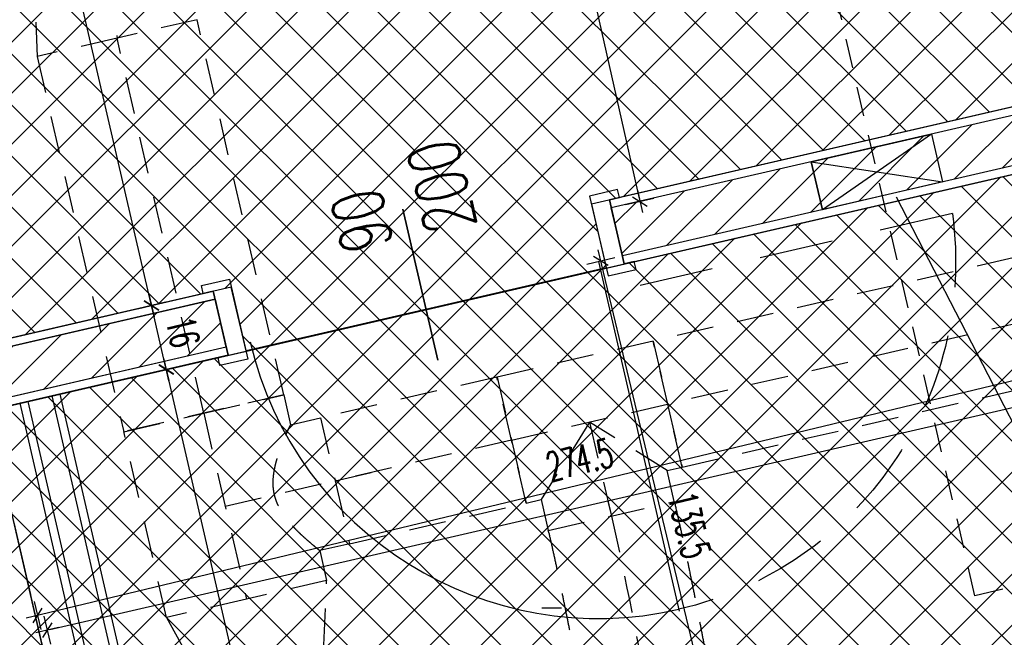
# Model space of a CAD drawing. Header units: centimetres. Extents: x -15121 to 17422, y -60492 to 0.
# Tile 102 of 256: x 1083 to 1323, y -29868 to -29717. Entities that reach past the tile are written whole.
import ezdxf
from ezdxf.enums import TextEntityAlignment as Align

# ---------------------------------------------------------------- set-up
doc = ezdxf.new("R2010")
doc.units = ezdxf.units.CM
doc.header["$LTSCALE"] = 60
for name, pattern in [('DP', [0.5, 0.3, -0.2]), ('KRESKOWA-SREDNIA', [0.2, 0.12, -0.08]), ('MP', [0.25, 0.15, -0.1])]:
    doc.linetypes.add(name, pattern=pattern)
for name, color, linetype in [('A-----SZ', 8, 'Continuous'), ('A-SCI', 7, 'Continuous'), ('AIKA karnisze2', 200, 'Continuous'), ('AIKA KLIMATYZACJA2', 5, 'Continuous'), ('AIKA lampy restauracja wymiarowanie', 7, 'Continuous'), ('AIKA oprawy', 2, 'Continuous'), ('AIKA podłoga deski cała', 2, 'Continuous'), ('AIKA powierzchnie2', 2, 'Continuous'), ('AIKA sufity podwieszane', 8, 'Continuous'), ('AIKA TYNK2', 5, 'Continuous'), ('AIKA widokowe2', 7, 'Continuous'), ('AIKA wymiarowanie ogólne rzut2', 7, 'Continuous'), ('AIKA ŚCIANA2', 8, 'Continuous'), ('AIKA ścianki mobilne', 7, 'Continuous'), ('BA_drz', 7, 'Continuous'), ('podciagi i nadproza', 7, 'DP'), ('R-----OP', 7, 'Continuous')]:
    doc.layers.add(name, color=color, linetype=linetype)
doc.styles.add('normalnysimplex', font='simplex.shx', dxfattribs={"width": 0.85})
doc.styles.add('RomanS', font='romans.shx')
doc.styles.add('wymiar', font='txt.shx', dxfattribs={"width": 0.6})
doc.dimstyles.new('Dwudziestka', dxfattribs={"dimtxt": 7, "dimasz": 0.7, "dimexe": 5, "dimexo": 0, "dimgap": 2.5, "dimtad": 1, "dimtoh": 1, "dimdec": 3, "dimrnd": 0.5, "dimdsep": 46, "dimtxsty": 'wymiar', "dimblk": 'znacznik', "dimcen": 0, "dimdle": 5, "dimse1": 1, "dimse2": 1, "dimclrd": 256, "dimclre": 256, "dimclrt": 256, "dimadec": 0, "dimazin": 0, "dimtfac": 0.4, "dimtdec": 3, "dimtix": 1, "dimtofl": 0, "dimtmove": 2, "dimatfit": 3, "dimldrblk": 'znacznik', "dimfxl": 1, "dimtolj": 1, "dimarcsym": 0})
pattern_1 = [(45, (5073.432, 672.602), (-6.221154, 6.221154), []), (135, (5073.432, 672.602), (-6.221154, -6.221154), [])]

# ---------------------------------------------------------------- blocks, each defined once
blk = doc.blocks.new('dr1h901')
at = {"color": 0}
blk.add_line((-0.5, 0), (-0.5, 1.005), dxfattribs=at)
at = {"color": 1}
blk.add_line((0, 0.1689), (0, -0.2655), dxfattribs=at)
blk.add_arc((-0.5, 0), 1, 0, 90, dxfattribs=at)
blk = doc.blocks.new('SL podciągi restauracja')
at = {"layer": 'podciagi i nadproza'}
blk.add_lwpolyline([(459.24, -27265.36), (482.63, -27259.96), (515.25, -27401.24), (491.86, -27406.64), (459.24, -27265.36)], dxfattribs=at)
blk = doc.blocks.new('SL klima')
at = {"layer": 'AIKA KLIMATYZACJA2', "color": 140, "linetype": 'MP', "lineweight": -2, "extrusion": (6.92462e-17, -1.26466e-16, -1)}
for p, q in [((5272.42, -25834.67, 336.66), (5273.13, -25858.07, 336.66)), ((5292.14, -25837.97, 336.66), (5292.62, -25853.57, 336.66)), ((5312.11, -25849.07, 336.66), (5292.62, -25853.57, 336.66)), ((5292.62, -25853.57, 336.66), (5273.13, -25858.07, 336.66))]:
    blk.add_line(p, q, dxfattribs=at)
at = {"layer": 'AIKA KLIMATYZACJA2', "color": 140, "linetype": 'MP', "lineweight": -2}
for p, q in [((5312.11, -25849.07, 336.66), (5292.62, -25853.57, 336.66)), ((5333.21, -25940.47, 336.66), (5312.11, -25849.07, 336.66)), ((5292.62, -25853.57, 336.66), (5273.13, -25858.07, 336.66)), ((5313.72, -25944.97, 336.66), (5292.62, -25853.57, 336.66)), ((5273.13, -25858.07, 336.66), (5294.23, -25949.46, 336.66)), ((5569.32, -25893.64, 336.7), (5423.16, -25927.38, 336.7)), ((5572.86, -25908.98, 336.7), (5426.7, -25942.73, 336.7)), ((5430.25, -25958.07, 336.7), (5576.4, -25924.33, 336.7)), ((5423.16, -25927.38, 336.7), (5426.7, -25942.73, 336.7)), ((5385.14, -25936.16, 336.7), (5342.17, -25946.08, 336.7)), ((5388.68, -25951.5, 336.7), (5385.14, -25936.16, 336.7)), ((5333.2, -25940.45, 336.66), (5294.23, -25949.45, 336.66)), ((5313.72, -25944.97, 336.66), (5333.21, -25940.47, 336.66)), ((5333.2, -25940.45, 336.66), (5334.89, -25947.76, 336.66)), ((5426.7, -25942.73, 336.7), (5430.25, -25958.07, 336.7)), ((5294.23, -25949.46, 336.66), (5313.72, -25944.97, 336.66)), ((5313.72, -25944.97, 336.66), (5313.71, -25944.95, 336.66)), ((5313.71, -25944.95, 336.66), (5324.18, -25990.26, 336.66)), ((5313.71, -25944.95, 336.66), (5313.72, -25944.97, 336.66)), ((5334.89, -25947.76, 336.66), (5342.2, -25946.07, 336.66)), ((5342.17, -25946.08, 336.7), (5345.71, -25961.42, 336.7)), ((5304.69, -25994.76, 336.66), (5294.23, -25949.45, 336.66)), ((5388.68, -25951.5, 336.7), (5345.71, -25961.42, 336.7)), ((5392.22, -25966.85, 336.7), (5388.68, -25951.5, 336.7)), ((5345.71, -25961.42, 336.66), (5357.92, -25958.61, 336.66)), ((5318.94, -25967.6, 336.66), (5345.74, -25961.42, 336.66)), ((5345.71, -25961.42, 336.7), (5349.25, -25976.77, 336.7)), ((5345.74, -25961.42, 336.7), (5345.71, -25961.42, 336.7)), ((5349.25, -25976.77, 336.7), (5392.22, -25966.85, 336.7)), ((5397.64, -25973.55, 328.43), (5428.33, -25966.47, 328.43)), ((5397.81, -25974.27, 328.43), (5397.64, -25973.55, 328.43)), ((5349.28, -25976.76, 336.66), (5341.98, -25978.45, 336.66)), ((5341.98, -25978.45, 336.66), (5343.66, -25985.76, 336.66)), ((5343.66, -25985.76, 336.66), (5324.18, -25990.26, 336.66)), ((5342.94, -26001.52, 336.66), (5343.66, -25985.76, 336.66)), ((5324.18, -25990.26, 336.66), (5304.69, -25994.76, 336.66)), ((5304.69, -25994.76, 336.66), (5312.25, -26008.61, 336.66))]:
    blk.add_line(p, q, dxfattribs=at)
at = {"layer": 'AIKA KLIMATYZACJA2', "color": 140, "linetype": 'MP', "lineweight": -2, "extrusion": (-2.39315e-16, -1.70317e-16, -1)}
for p, q in [((5423.16, -25927.38, 336.7), (5385.16, -25936.15, 336.7)), ((5430.25, -25958.07, 336.7), (5423.16, -25927.38, 336.7)), ((5385.16, -25936.15, 336.7), (5392.25, -25966.84, 336.7)), ((5388.7, -25951.5, 336.7), (5426.7, -25942.73, 336.7)), ((5407.7, -25947.11, 336.7), (5395.9, -25966, 336.7)), ((5426.59, -25958.92, 336.7), (5407.7, -25947.11, 336.7)), ((5407.7, -25947.11, 336.7), (5412.99, -25970.01, 336.7)), ((5426.59, -25958.92, 336.7), (5430.25, -25958.07, 336.7)), ((5428.33, -25966.47, 336.7), (5426.59, -25958.92, 336.7)), ((5392.25, -25966.84, 336.7), (5395.9, -25966, 336.7)), ((5395.9, -25966, 336.7), (5397.64, -25973.55, 336.7)), ((5397.64, -25973.55, 336.7), (5428.33, -25966.47, 336.7)), ((5412.17, -25966.47, 336.7), (5412.99, -25970.01, 336.7))]:
    blk.add_line(p, q, dxfattribs=at)
at = {"layer": 'AIKA KLIMATYZACJA2', "color": 140, "linetype": 'MP', "lineweight": -2}
for points, knots in [([(5330.96, -25964.83, 336.66), (5330.9, -25964.57, 336.66), (5330.84, -25964.31, 336.66), (5330.76, -25963.78, 336.66), (5330.72, -25963.51, 336.66), (5330.64, -25962.72, 336.66), (5330.62, -25962.18, 336.66), (5330.64, -25961.12, 336.66), (5330.68, -25960.59, 336.66), (5330.8, -25959.53, 336.66), (5330.89, -25959.01, 336.66), (5331.09, -25957.99, 336.66), (5331.2, -25957.49, 336.66), (5331.46, -25956.51, 336.66), (5331.6, -25956.03, 336.66), (5331.88, -25955.11, 336.66), (5332.03, -25954.66, 336.66), (5332.33, -25953.81, 336.66), (5332.48, -25953.4, 336.66), (5332.77, -25952.64, 336.66), (5332.91, -25952.27, 336.66), (5333.2, -25951.56, 336.66), (5333.34, -25951.22, 336.66), (5333.62, -25950.57, 336.66), (5333.75, -25950.27, 336.66), (5334, -25949.7, 336.66), (5334.12, -25949.44, 336.66), (5334.33, -25948.97, 336.66), (5334.42, -25948.76, 336.66), (5334.59, -25948.4, 336.66), (5334.66, -25948.24, 336.66), (5334.78, -25948, 336.66), (5334.82, -25947.91, 336.66), (5334.88, -25947.79, 336.66), (5334.89, -25947.76, 336.66), (5334.89, -25947.76, 336.66)], [0, 0, 0, 0, 8.034771, 8.034771, 16.069542, 16.069542, 32.139084, 32.139084, 48.208626, 48.208626, 64.278168, 64.278168, 80.34771, 80.34771, 96.417253, 96.417253, 112.486795, 112.486795, 128.556337, 128.556337, 144.173013, 144.173013, 159.789689, 159.789689, 175.406365, 175.406365, 191.023041, 191.023041, 206.639717, 206.639717, 222.256394, 222.256394, 237.87307, 237.87307, 253.489746, 253.489746, 253.489746, 253.489746]), ([(5341.98, -25978.45, 336.66), (5341.98, -25978.45, 336.66), (5341.95, -25978.43, 336.66), (5341.85, -25978.35, 336.66), (5341.77, -25978.28, 336.66), (5341.56, -25978.11, 336.66), (5341.43, -25978.01, 336.66), (5341.12, -25977.75, 336.66), (5340.94, -25977.61, 336.66), (5340.54, -25977.28, 336.66), (5340.32, -25977.09, 336.66), (5339.85, -25976.69, 336.66), (5339.6, -25976.48, 336.66), (5339.07, -25976.02, 336.66), (5338.79, -25975.77, 336.66), (5338.22, -25975.26, 336.66), (5337.93, -25974.99, 336.66), (5337.34, -25974.44, 336.66), (5337.02, -25974.14, 336.66), (5336.38, -25973.5, 336.66), (5336.05, -25973.16, 336.66), (5335.39, -25972.46, 336.66), (5335.06, -25972.09, 336.66), (5334.4, -25971.32, 336.66), (5334.07, -25970.92, 336.66), (5333.44, -25970.09, 336.66), (5333.14, -25969.66, 336.66), (5332.57, -25968.77, 336.66), (5332.3, -25968.31, 336.66), (5331.82, -25967.36, 336.66), (5331.6, -25966.87, 336.66), (5331.32, -25966.12, 336.66), (5331.24, -25965.86, 336.66), (5331.08, -25965.35, 336.66), (5331.02, -25965.09, 336.66), (5330.96, -25964.83, 336.66)], [760.469238, 760.469238, 760.469238, 760.469238, 776.085914, 776.085914, 791.70259, 791.70259, 807.319266, 807.319266, 822.935942, 822.935942, 838.552618, 838.552618, 854.169294, 854.169294, 869.785971, 869.785971, 885.402647, 885.402647, 901.472189, 901.472189, 917.541731, 917.541731, 933.611273, 933.611273, 949.680815, 949.680815, 965.750357, 965.750357, 981.819899, 981.819899, 997.889441, 997.889441, 1005.924212, 1005.924212, 1013.958983, 1013.958983, 1013.958983, 1013.958983]), ([(5428.33, -25966.47, 328.43), (5428.64, -25967.8, 328.43), (5429.25, -25970.47, 328.43), (5430.13, -25974.47, 328.43), (5430.99, -25978.45, 328.43), (5431.82, -25982.42, 328.43), (5432.63, -25986.37, 328.43), (5433.42, -25990.31, 328.43), (5434.19, -25994.23, 328.43), (5434.95, -25998.14, 328.43), (5435.7, -26002.04, 328.43), (5436.44, -26005.93, 328.43), (5437.17, -26009.81, 328.43), (5437.9, -26013.67, 328.43), (5438.62, -26017.53, 328.43), (5439.35, -26021.38, 328.43), (5440.08, -26025.22, 328.43), (5440.82, -26029.06, 328.43), (5441.56, -26032.89, 328.43), (5442.31, -26036.72, 328.43), (5443.08, -26040.54, 328.43), (5443.86, -26044.36, 328.43), (5444.66, -26048.18, 328.43), (5445.48, -26051.99, 328.43), (5446.33, -26055.81, 328.43), (5446.91, -26058.35, 328.43), (5447.2, -26059.62, 328.43)], [0, 0, 0, 0, 41.145508, 82.132766, 123.025459, 163.864414, 204.682975, 245.495293, 286.318048, 327.142259, 367.963048, 408.7621, 449.517608, 490.213668, 530.821145, 571.313406, 611.669835, 651.8656, 691.894214, 731.736383, 771.395109, 810.880462, 850.209654, 889.412704, 928.548039, 967.670459, 967.670459, 967.670459, 967.670459]), ([(5397.81, -25974.27, 328.43), (5398.09, -25975.51, 328.43), (5398.65, -25977.99, 328.43), (5399.47, -25981.72, 328.43), (5400.27, -25985.45, 328.43), (5401.05, -25989.18, 328.43), (5401.81, -25992.91, 328.43), (5402.56, -25996.64, 328.43), (5403.3, -26000.37, 328.43), (5404.03, -26004.15, 328.43), (5404.76, -26007.95, 328.43), (5405.49, -26011.79, 328.43), (5406.22, -26015.65, 328.43), (5406.94, -26019.5, 328.43), (5407.67, -26023.37, 328.43), (5408.4, -26027.25, 328.43), (5409.14, -26031.13, 328.43), (5409.89, -26035.03, 328.43), (5410.65, -26038.94, 328.43), (5411.42, -26042.87, 328.43), (5412.21, -26046.81, 328.43), (5413.02, -26050.76, 328.43), (5413.85, -26054.72, 328.43), (5414.71, -26058.71, 328.43), (5415.59, -26062.7, 328.43), (5416.2, -26065.37, 328.43), (5416.51, -26066.71, 328.43)], [0, 0, 0, 0, 38.200299, 76.425556, 114.723477, 153.147348, 191.717281, 230.459011, 269.373379, 308.466004, 348.661769, 389.018207, 429.510468, 470.117945, 510.814005, 551.569504, 592.368565, 633.189354, 674.013565, 714.836319, 755.648631, 796.467198, 837.306148, 878.198841, 919.186101, 960.331609, 960.331609, 960.331609, 960.331609])]:
    blk.add_open_spline(points, degree=3, knots=knots, dxfattribs=at)
blk.add_open_spline([(5412.99, -25970.01, 328.43), (5416.61, -25985.68, 328.43), (5422.42, -26016.59, 328.43), (5428.23, -26047.5, 328.43), (5431.85, -26063.17, 328.43)], degree=3, dxfattribs=at)
blk = doc.blocks.new('SL ścianki przesuwne restauracja')
at = {"layer": 'AIKA ścianki mobilne', "color": 4, "linetype": 'KRESKOWA-SREDNIA'}
for p, q in [((6285.82, -25799.31, 2.78), (6234.53, -25577.15, 66.19)), ((6655.12, -25714.05), (6285.82, -25799.31))]:
    blk.add_line(p, q, dxfattribs=at)
at = {"layer": 'AIKA ścianki mobilne', "style": 'normalnysimplex', "width": 0.85, "flags": 12}
for p in [(7526.71, -25549.96), (6841.55, -25708.14), (6722.86, -25735.55), (7655.65, -26108.47), (6970.49, -26266.66), (6851.79, -26294.06)]:
    blk.add_attdef('200', text='', height=0.3, rotation=13, dxfattribs=at).set_placement(p, align=Align.TOP_LEFT)
at = {"layer": 'AIKA ścianki mobilne', "style": 'normalnysimplex', "width": 0.85}
for p in [(7511.03, -25612.22), (6883.82, -25757.03), (6707.18, -25797.81), (7639.97, -26170.73), (7012.75, -26315.54), (6836.11, -26356.32)]:
    blk.add_attdef('80', text='', height=0.3, rotation=13, dxfattribs=at).set_placement(p, align=Align.CENTER)
blk = doc.blocks.new('SL uwaga ścianki')
at = {"layer": 'AIKA widokowe2'}
blk.add_lwpolyline([(10581.73, -25239.95), (10610.97, -25233.21), (10613.67, -25244.9), (10584.43, -25251.65)], close=True, dxfattribs=at)
for points in [[(10610.97, -25233.21), (10584.43, -25251.65)], [(10610.97, -25233.21), (10613.67, -25244.9)], [(10581.73, -25239.95), (10584.43, -25251.65)], [(10581.73, -25239.95), (10613.67, -25244.9)], [(10602.42, -25248.52), (10641.75, -25324.89), (10798.83, -25324.89)]]:
    blk.add_lwpolyline(points, dxfattribs=at)
at = {"layer": 'AIKA widokowe2', "insert": (10643.49, -25308.52), "char_height": 11, "width": 161.1381, "attachment_point": 1, "style": 'RomanS'}
blk.add_mtext('{\\W0.6;LOKALIZACJE OTWORU I TRASE UZG. Z DOSTAWCA ŚCIANEK MOBILNYCH }', dxfattribs=at)
blk = doc.blocks.new('znacznik')
at = {"color": 0}
for points in [[(0, -5), (0, 5)], [(-4, 0), (4, 0)]]:
    blk.add_lwpolyline(points, dxfattribs=at)
at = {"color": 1}
blk.add_lwpolyline([(-2.12, -2.12), (2.12, 2.12)], dxfattribs=at)
blk = doc.blocks.new('*D5376')
at = {"layer": 'AIKA wymiarowanie ogólne rzut2', "lineweight": -2, "transparency": 16777216}
blk.add_line((1090.25, -29865.61), (1674.48, -29730.73), dxfattribs=at)
at = {"layer": 'Defpoints', "color": 0, "transparency": 16777216}
for p in [(1675.17, -29730.58), (1760.44, -30099.93), (1174.84, -30235.13)]:
    blk.add_point(p, dxfattribs=at)
at = {"layer": 'AIKA wymiarowanie ogólne rzut2', "linetype": 'ByBlock', "lineweight": -2, "transparency": 16777216, "xscale": 0.7, "yscale": 0.7, "zscale": 0.7}
for p, rotation in [((1675.17, -29730.58), 12.99999999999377), ((1089.57, -29865.77), 192.9999999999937)]:
    blk.add_blockref('znacznik', p, dxfattribs=dict(at, rotation=rotation))
at = {"layer": 'AIKA wymiarowanie ogólne rzut2', "transparency": 16777216, "insert": (1381.02, -29792.33), "char_height": 7, "attachment_point": 5, "rotation": 13, "style": 'wymiar'}
blk.add_mtext('\\A1;601', dxfattribs=at)
blk = doc.blocks.new('*D5380')
at = {"layer": 'AIKA wymiarowanie ogólne rzut2', "lineweight": -2, "transparency": 16777216}
blk.add_line((1118.41, -29801.57), (1115.12, -29787.36), dxfattribs=at)
at = {"layer": 'Defpoints', "color": 0, "transparency": 16777216}
for p in [(1114.97, -29786.68), (1073.52, -29796.25), (1114.22, -29803.26)]:
    blk.add_point(p, dxfattribs=at)
at = {"layer": 'AIKA wymiarowanie ogólne rzut2', "linetype": 'ByBlock', "lineweight": -2, "transparency": 16777216, "xscale": 0.7, "yscale": 0.7, "zscale": 0.7}
for p, rotation in [((1114.97, -29786.68), 103.000000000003), ((1118.56, -29802.26), 283.000000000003)]:
    blk.add_blockref('znacznik', p, dxfattribs=dict(at, rotation=rotation))
at = {"layer": 'AIKA wymiarowanie ogólne rzut2', "transparency": 16777216, "insert": (1122.61, -29793.12), "char_height": 7, "attachment_point": 5, "rotation": 283, "style": 'wymiar'}
blk.add_mtext('\\A1;16', dxfattribs=at)
blk = doc.blocks.new('*D5381')
at = {"layer": 'AIKA wymiarowanie ogólne rzut2', "lineweight": -2, "transparency": 16777216}
blk.add_line((1114.81, -29786), (1060.69, -29551.57), dxfattribs=at)
at = {"layer": 'Defpoints', "color": 0, "transparency": 16777216}
for p in [(1060.53, -29550.88), (1019.08, -29560.45), (1073.52, -29796.25)]:
    blk.add_point(p, dxfattribs=at)
at = {"layer": 'AIKA wymiarowanie ogólne rzut2', "linetype": 'ByBlock', "lineweight": -2, "transparency": 16777216, "xscale": 0.7, "yscale": 0.7, "zscale": 0.7}
for p, rotation in [((1060.53, -29550.88), 103.0000000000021), ((1114.97, -29786.68), 283.0000000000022)]:
    blk.add_blockref('znacznik', p, dxfattribs=dict(at, rotation=rotation))
at = {"layer": 'AIKA wymiarowanie ogólne rzut2', "transparency": 16777216, "insert": (1093.59, -29667.43), "char_height": 7, "attachment_point": 5, "rotation": 283, "style": 'wymiar'}
blk.add_mtext('\\A1;242', dxfattribs=at)
blk = doc.blocks.new('SL lampa rzut')
at = {"color": 2}
blk.add_line((-2.76, 69.87), (3.24, 69.87), dxfattribs=at)
blk = doc.blocks.new('*D7119')
at = {"layer": 'AIKA lampy restauracja wymiarowanie', "lineweight": -2, "transparency": 16777216}
blk.add_line((1255.78, -29906.68), (1224.55, -29776.52), dxfattribs=at)
at = {"layer": 'Defpoints', "color": 0, "transparency": 16777216}
for p in [(1224.38, -29775.84), (1229.65, -29774.57), (1212.42, -29917.8)]:
    blk.add_point(p, dxfattribs=at)
at = {"layer": 'AIKA lampy restauracja wymiarowanie', "lineweight": -2, "transparency": 16777216, "xscale": 0.7, "yscale": 0.7, "zscale": 0.7}
for p, rotation in [((1224.38, -29775.84), 103.4939145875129), ((1255.94, -29907.36), 283.4939145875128)]:
    blk.add_blockref('znacznik', p, dxfattribs=dict(at, rotation=rotation))
at = {"layer": 'AIKA lampy restauracja wymiarowanie', "transparency": 16777216, "insert": (1246, -29840.2), "char_height": 7, "attachment_point": 5, "rotation": 283.4939, "style": 'wymiar'}
blk.add_mtext('\\A1;135.5', dxfattribs=at)
blk = doc.blocks.new('*D7129')
at = {"layer": 'AIKA lampy restauracja wymiarowanie', "lineweight": -2, "transparency": 16777216}
blk.add_line((1353.37, -29798.18), (1087.88, -29862.04), dxfattribs=at)
at = {"layer": 'Defpoints', "color": 0, "transparency": 16777216}
for p in [(1342.64, -29750.54), (1074.72, -29810.34), (1087.2, -29862.21)]:
    blk.add_point(p, dxfattribs=at)
at = {"layer": 'AIKA lampy restauracja wymiarowanie', "lineweight": -2, "transparency": 16777216, "xscale": 0.7, "yscale": 0.7, "zscale": 0.7}
for p, rotation in [((1354.06, -29798.02), 13.5250850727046), ((1087.2, -29862.21), 193.5250850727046)]:
    blk.add_blockref('znacznik', p, dxfattribs=dict(at, rotation=rotation))
at = {"layer": 'AIKA lampy restauracja wymiarowanie', "transparency": 16777216, "insert": (1219.22, -29824.28), "char_height": 7, "attachment_point": 5, "rotation": 13.5251, "style": 'wymiar'}
blk.add_mtext('\\A1;274.5', dxfattribs=at)
blk = doc.blocks.new('*D7144')
at = {"layer": 'AIKA lampy restauracja wymiarowanie', "lineweight": -2, "transparency": 16777216}
blk.add_line((1180.09, -29522.06), (1233.77, -29760.63), dxfattribs=at)
at = {"layer": 'Defpoints', "color": 0, "transparency": 16777216}
for p in [(1160.36, -29525.78), (1233.93, -29761.31), (1226.95, -29762.88)]:
    blk.add_point(p, dxfattribs=at)
at = {"layer": 'AIKA lampy restauracja wymiarowanie', "lineweight": -2, "transparency": 16777216, "xscale": 0.7, "yscale": 0.7, "zscale": 0.7}
for p, rotation in [((1179.93, -29521.38), 102.6818670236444), ((1233.93, -29761.31), 282.6818670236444)]:
    blk.add_blockref('znacznik', p, dxfattribs=dict(at, rotation=rotation))
at = {"layer": 'AIKA lampy restauracja wymiarowanie', "transparency": 16777216, "insert": (1212.78, -29640.03), "char_height": 7, "attachment_point": 5, "rotation": 282.6819, "style": 'wymiar'}
blk.add_mtext('\\A1;246', dxfattribs=at)
blk = doc.blocks.new('*D7276')
at = {"layer": 'AIKA wymiarowanie ogólne rzut2', "lineweight": -2, "transparency": 16777216}
blk.add_line((1331.9, -30726.28), (1118.76, -29802.96), dxfattribs=at)
at = {"layer": 'Defpoints', "color": 0, "transparency": 16777216}
for p in [(1118.6, -29802.28), (1090.73, -29808.71), (1304.2, -30733.39)]:
    blk.add_point(p, dxfattribs=at)
at = {"layer": 'AIKA wymiarowanie ogólne rzut2', "lineweight": -2, "transparency": 16777216, "xscale": 0.7, "yscale": 0.7, "zscale": 0.7}
for p, rotation in [((1118.6, -29802.28), 102.999035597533), ((1332.06, -30726.96), 282.999035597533)]:
    blk.add_blockref('znacznik', p, dxfattribs=dict(at, rotation=rotation))
at = {"layer": 'AIKA wymiarowanie ogólne rzut2', "transparency": 16777216, "insert": (1231.18, -30263.27), "char_height": 7, "attachment_point": 5, "rotation": 282.999, "style": 'wymiar'}
blk.add_mtext('\\A1;949', dxfattribs=at)

msp = doc.modelspace()

# ---------------------------------------------------------------- hatches: boundary and pattern name
at = {"layer": 'A-----SZ'}
h = msp.add_hatch(dxfattribs=at)
h.set_pattern_fill('ANSI31', color=256, scale=2)
h.set_pattern_definition([(45, (-35110.076, -2093.3616), (-4.4901281, 4.4901281), [])])
h.paths.add_polyline_path([(2430.4942, -29232.5492), (2442.1866, -29229.8498), (2447.8099, -29254.2071), (2436.1175, -29256.9065)])
h.paths.add_polyline_path([(1072.0212, -29798.6482), (1074.7206, -29810.3407), (1133.1828, -29796.8436), (1130.4834, -29785.1512)])
h.paths.add_polyline_path([(1226.946, -29762.881), (1229.6454, -29774.5734), (1676.8813, -29671.3209), (1674.1819, -29659.6285)])
h.paths.add_polyline_path([(1883.6714, -29611.264), (1886.3709, -29622.9564), (2480.7366, -29485.7363), (2478.0372, -29474.0439)])
h.paths.add_polyline_path([(2479.5335, -29444.9619), (2491.226, -29442.2625), (2470.0801, -29350.6697), (2458.3877, -29353.3691)])
edge = h.paths.add_edge_path()
edge.add_line((2458.3877, -29353.3691), (2478.4092, -29440.092))
at = {"layer": 'AIKA sufity podwieszane', "transparency": 33554610}
h = msp.add_hatch(dxfattribs=at)
h.set_pattern_fill('ANSI37', color=256, scale=2.771036)
h.set_pattern_definition(pattern_1)
h.paths.add_polyline_path([(1617.3451, -29422.3321), (1569.6009, -29433.3547), (1575.2941, -29458.0143), (1537.2936, -29466.7874), (1531.6005, -29442.1278), (1019.0819, -29560.452), (1073.5192, -29796.246), (1134.4173, -29782.1865), (1138.0081, -29797.74), (1225.7014, -29777.4944), (1222.1115, -29761.9445), (1671.7832, -29658.1296)])
h = msp.add_hatch(dxfattribs=at)
h.set_pattern_fill('ANSI37', color=256, scale=2.771036)
h.set_pattern_definition(pattern_1)
h.paths.add_polyline_path([(1895.3422, -29622.938), (1051.961, -29817.6477), (1083.6791, -29955.0339), (1108.8373, -29949.2257), (1118.7352, -29992.098), (1098.8606, -29996.6864), (1151.9491, -30226.6377), (1171.8236, -30222.0493), (1195.98, -30326.6818), (1176.0567, -30331.2815), (1229.1072, -30560.8465), (1247.0331, -30556.708), (1258.8797, -30599.1305), (1239.2948, -30603.652), (1271.0129, -30741.0382), (1888.861, -30598.3967), (1885.2618, -30582.8068), (1928.1341, -30572.909), (1931.7333, -30588.4989), (1951.2207, -30583.9999), (1954.8998, -30599.9359), (2063.0549, -30574.9663), (2055.7765, -30543.4404), (2098.6488, -30533.5425), (2102.248, -30549.1325), (2108.8207, -30547.615)])

# ---------------------------------------------------------------- linework, layer by layer
at = {"layer": 'A-SCI', "color": 5}
for p, q in [((1229.6454, -29774.5734), (1226.946, -29762.881)), ((1130.4834, -29785.1512), (1072.0212, -29798.6482)), ((1133.1828, -29796.8436), (1130.4834, -29785.1512)), ((1133.1828, -29796.8436), (1074.7206, -29810.3407))]:
    msp.add_line(p, q, dxfattribs=at)
at = {"layer": 'AIKA karnisze2'}
for p, q in [((1084.9074, -29810.0414), (1082.9587, -29810.4914)), ((1181.8671, -30229.9935), (1084.9074, -29810.0414)), ((1090.7537, -29808.6917), (1092.7024, -29808.2418)), ((1187.7133, -30228.6437), (1090.7537, -29808.6917)), ((1189.662, -30228.1938), (1092.7024, -29808.2418)), ((1179.9183, -30230.4434), (1082.9587, -29810.4913))]:
    msp.add_line(p, q, dxfattribs=at)
at = {"layer": 'AIKA podłoga deski cała'}
msp.add_lwpolyline([(1888.861, -30598.3967), (1266.0671, -30744.1528), (1233.9166, -30604.8937), (1258.8797, -30599.1305), (1248.9789, -30556.2588), (1229.073, -30560.8544), (1175.9846, -30330.9033), (1195.8934, -30326.3069), (1171.8236, -30222.0493), (1151.9491, -30226.6377), (1098.8606, -29996.6864), (1118.7352, -29992.098), (1108.8373, -29949.2257), (1083.5062, -29955.0738), (1051.7856, -29817.6882), (1897.5708, -29622.4235)], dxfattribs=at)
at = {"layer": 'AIKA powierzchnie2'}
msp.add_lwpolyline([(1617.3451, -29422.3321), (1671.7832, -29658.1296), (1222.1115, -29761.9445), (1225.7014, -29777.4944), (1138.0081, -29797.74), (1134.4173, -29782.1865), (1073.5192, -29796.246), (1019.0819, -29560.452), (1531.6005, -29442.1278), (1537.2936, -29466.7874), (1575.2941, -29458.0143), (1569.6009, -29433.3547)], close=True, dxfattribs=at)
msp.add_lwpolyline([(1888.861, -30598.3967), (1271.0129, -30741.0382), (1239.2948, -30603.652), (1258.8797, -30599.1305), (1247.0331, -30556.708), (1229.1072, -30560.8465), (1176.0567, -30331.2815), (1195.98, -30326.6818), (1171.8236, -30222.0493), (1151.9491, -30226.6377), (1098.8606, -29996.6864), (1118.7352, -29992.098), (1108.8373, -29949.2257), (1083.6791, -29955.0339), (1051.961, -29817.6477), (1895.3422, -29622.938)], dxfattribs=at)
at = {"layer": 'AIKA sufity podwieszane', "transparency": 33554610}
msp.add_lwpolyline([(1617.3451, -29422.3321), (1671.7832, -29658.1296), (1222.1115, -29761.9445), (1225.7014, -29777.4944), (1138.0081, -29797.74), (1134.4173, -29782.1865), (1073.5192, -29796.246), (1019.0819, -29560.452), (1531.6005, -29442.1278), (1537.2936, -29466.7874), (1575.2941, -29458.0143), (1569.6009, -29433.3547)], close=True, dxfattribs=at)
msp.add_lwpolyline([(1888.861, -30598.3967), (1271.0129, -30741.0382), (1239.2948, -30603.652), (1258.8797, -30599.1305), (1247.0331, -30556.708), (1229.1072, -30560.8465), (1176.0567, -30331.2815), (1195.98, -30326.6818), (1171.8236, -30222.0493), (1151.9491, -30226.6377), (1098.8606, -29996.6864), (1118.7352, -29992.098), (1108.8373, -29949.2257), (1083.6791, -29955.0339), (1051.961, -29817.6477), (1895.3422, -29622.938)], dxfattribs=at)
at = {"layer": 'AIKA TYNK2'}
for points in [[(1671.7832, -29658.1296), (1226.4961, -29760.9323), (1230.0953, -29776.5222), (2481.1865, -29487.685)], [(1073.52, -29796.2496), (1130.0335, -29783.2024), (1133.6327, -29798.7923), (1057.3587, -29816.4002)]]:
    msp.add_lwpolyline(points, dxfattribs=at)
at = {"layer": 'AIKA widokowe2'}
for points in [[(1228.932, -29760.3699), (1228.4821, -29758.4211), (1221.6615, -29759.9958), (1226.1606, -29779.4832), (1232.9812, -29777.9085), (1232.5313, -29775.9598), (1230.0953, -29776.5222), (1226.4961, -29760.9323)], [(1127.5976, -29783.7648), (1127.1477, -29781.8161), (1133.9682, -29780.2414), (1138.4673, -29799.7288), (1131.6467, -29801.3035), (1131.1968, -29799.3547), (1133.6327, -29798.7924), (1130.0335, -29783.2024)]]:
    msp.add_lwpolyline(points, close=True, dxfattribs=at)
at = {"layer": 'AIKA ŚCIANA2'}
for p, q in [((1289.0989, -30738.9153), (1016.6832, -29558.9532)), ((1289.0989, -30738.9153), (1016.6832, -29558.9532)), ((1674.1819, -29659.6285), (1226.946, -29762.881)), ((1676.8813, -29671.3209), (1229.6454, -29774.5734)), ((1176.2179, -29763.2012), (1184.72, -29800.0279))]:
    msp.add_line(p, q, dxfattribs=at)
for points in [[(1891.2596, -30599.8956), (1289.0989, -30738.9153), (1016.6832, -29558.9532), (2434.5985, -29231.6017), (3265.0511, -29231.6017), (3265.0511, -30391.6017), (3257.0511, -30391.6017), (3257.0511, -30407.6017), (2734.6181, -30407.6017), (2730.4905, -30389.723), (2691.5157, -30398.721), (2695.1149, -30414.311), (1930.2344, -30590.8975)], [(1072.0212, -29798.6482), (1130.4834, -29785.1512), (1133.1828, -29796.8436), (1051.3357, -29815.7395)]]:
    msp.add_lwpolyline(points, dxfattribs=at)
at = {"layer": 'BA_drz', "color": 1, "linetype": 'DP'}
msp.add_line((1310.0099, -29764.2303), (1225.5988, -29783.7181), dxfattribs=at)
at = {"layer": 'BA_drz', "color": 1, "linetype": 'DP', "extrusion": (0, 0, -1)}
msp.add_arc((-1223.7992, -29775.9232), 87, 172.276031, 257, dxfattribs=at)

# ---------------------------------------------------------------- block references
at = {"layer": 'AIKA KLIMATYZACJA2'}
msp.add_blockref('SL klima', (-4186.027, -3867.9585), dxfattribs=at)
at = {"layer": 'AIKA oprawy', "xscale": 0.8, "yscale": 0.8, "zscale": 0.8}
msp.add_blockref('SL lampa rzut', (1212.2342, -29916.2311), dxfattribs=at)
at = {"layer": 'AIKA ŚCIANA2'}
for name, p in [('SL podciągi restauracja', (592.0924, -2550.3843)), ('SL uwaga ścianki', (-9306.0703, -4511.6791))]:
    msp.add_blockref(name, p, dxfattribs=at)
at = {"layer": 'AIKA ścianki mobilne'}
msp.add_blockref('SL ścianki przesuwne restauracja', (-4970.35, -4058.0769), dxfattribs=at)
at = {"layer": 'BA_drz', "xscale": -87.00000000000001, "yscale": -87.00000000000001, "zscale": -87.00000000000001, "rotation": 13.00000000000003}
msp.add_blockref('dr1h901', (1181.4141, -29785.7085), dxfattribs=at)

# ---------------------------------------------------------------- texts
at = {"layer": 'R-----OP', "insert": (1161.751, -29774.7652), "char_height": 12.5, "width": 23.268402, "attachment_point": 1, "rotation": 103, "style": 'RomanS'}
msp.add_mtext('\\pxql;{\\W0.7;90\\P200}', dxfattribs=at)

# ---------------------------------------------------------------- dimensions: what is measured, and where the dimension line sits
at = {"layer": 'AIKA lampy restauracja wymiarowanie', "color": 2}
for base, p1, p2, angle, picture, middle in [((1233.9254, -29761.3105), (1160.3564, -29525.7836), (1226.946, -29762.881), 282.681867, '*D7144', (1212.7833, -29640.0271)), ((1087.1969, -29862.2083), (1342.6351, -29750.5404), (1074.7206, -29810.3407), 13.525085, '*D7129', (1219.2229, -29824.2793)), ((1224.3826, -29775.8363), (1212.4229, -29917.7999), (1229.6454, -29774.5734), 283.493915, '*D7119', (1245.9972, -29840.1964))]:
    dim = msp.add_linear_dim(base=base, p1=p1, p2=p2, angle=angle, dimstyle='Dwudziestka', dxfattribs=at)
    dim.commit()
    dim.dimension.update_dxf_attribs({"geometry": picture, "text_midpoint": middle})
at = {"layer": 'AIKA wymiarowanie ogólne rzut2'}
for base, p1, p2, picture, middle in [((1060.5287, -29550.8833), (1073.52, -29796.2496), (1019.0819, -29560.452), '*D5381', (1093.594, -29667.4323)), ((1114.9668, -29786.6808), (1114.2197, -29803.259), (1073.52, -29796.2496), '*D5380', (1122.611, -29793.1189))]:
    dim = msp.add_linear_dim(base=base, p1=p1, p2=p2, angle=283, dimstyle='Dwudziestka', dxfattribs=at)
    dim.commit()
    dim.dimension.update_dxf_attribs({"geometry": picture, "text_midpoint": middle})
for p1, p2, distance, picture, middle in [((1174.8435, -30235.1299), (1760.4399, -30099.9343), 379.0732, '*D5376', (1381.0191, -29792.3283)), ((1304.198, -30733.3917), (1090.7349, -29808.7102), -28.5954, '*D7276', (1231.1754, -30263.2693))]:
    dim = msp.add_aligned_dim(p1=p1, p2=p2, distance=distance, dimstyle='Dwudziestka', dxfattribs=at)
    dim.commit()
    dim.dimension.update_dxf_attribs({"geometry": picture, "text_midpoint": middle})

doc.saveas('drawing.dxf')
